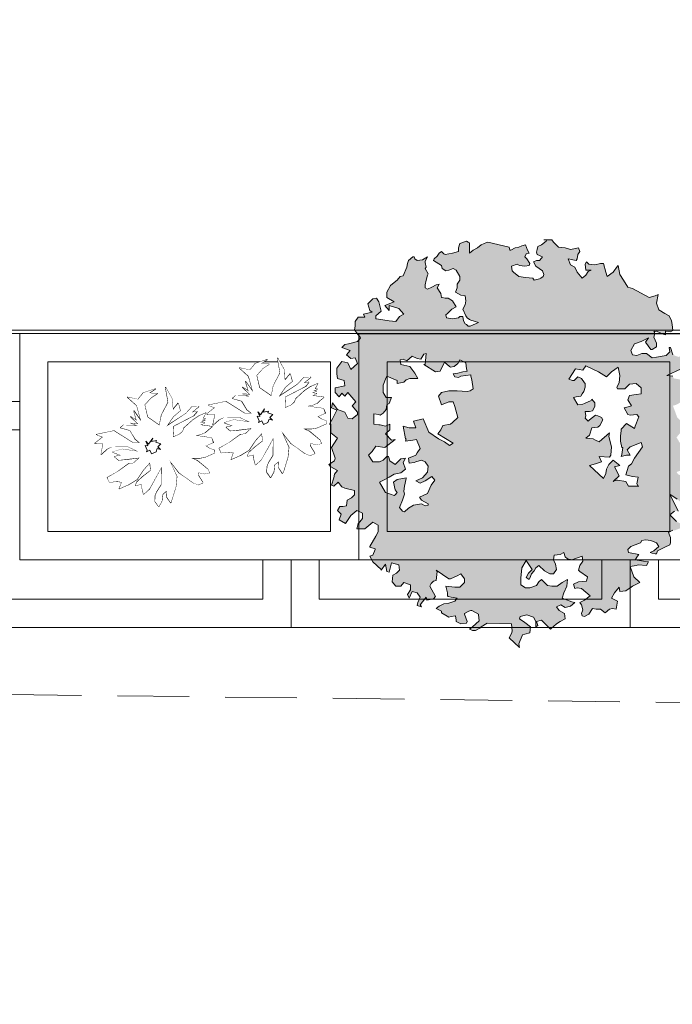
# Model space of a CAD drawing. Header units: centimetres. Extents: x -122 to 72759, y 3298 to 43172.
# Tile 45 of 243: x 35363 to 35479, y 10552 to 10726. Entities that reach past the tile are written whole.
import ezdxf

# ---------------------------------------------------------------- set-up
doc = ezdxf.new("R2010")
doc.units = ezdxf.units.CM
doc.header["$MEASUREMENT"] = 0
doc.linetypes.add('DASH2', pattern=[19.05, 12.7, -6.35])
for name, color, linetype, lineweight in [('0-WIDOSK', 7, 'Continuous', 5), ('1-meble', 7, 'Continuous', 5), ('_ nowe meble', 7, 'Continuous', 5), ('PRZERYWANA', 7, 'DASH2', 5), ('wymiarowanie', 7, 'Continuous', 5), ('ZZZ_Xref', 7, 'Continuous', 5)]:
    doc.layers.add(name, color=color, linetype=linetype, lineweight=lineweight)

# ---------------------------------------------------------------- blocks, each defined once
blk = doc.blocks.new('G$CA1DC9C89')
at = {"layer": '_ nowe meble', "lineweight": 5, "ltscale": 0.5}
for points in [[(162.24, 764.75), (77.15, 765.38), (77.15, 495.81), (65.14, 495.81), (65.14, 465.82), (53.15, 465.82), (53.16, 56.24), (4727.78, 55.45)], [(733.05, 55.49), (733.05, 6.32)], [(783.32, 55.54), (783.32, 33.37)]]:
    blk.add_lwpolyline(points, dxfattribs=at)
at = {"layer": 'PRZERYWANA', "lineweight": 5}
blk.add_lwpolyline([(-389.44, 4.56), (3619.14, -42.34), (5340.22, -63.18)], dxfattribs=at)
at = {"layer": 'wymiarowanie', "lineweight": 5, "ltscale": 0.5}
blk.add_lwpolyline([(2759.45, 55.45), (2759.45, 15.45), (1725.13, 15.45), (1725.13, 3.45), (1437.13, 3.54), (1437.13, -8.46), (957.13, -8.46), (957.13, 3.49), (1.15, 3.49), (1.15, 633.82), (13.15, 633.82), (13.15, 645.82), (25.15, 645.82), (25.14, 705.82), (37.13, 705.82), (36.77, 764.65), (77.15, 765.38), (77.15, 495.81), (65.14, 495.82), (65.14, 465.82), (53.14, 465.82), (53.15, 55.54)], close=True, dxfattribs=at)
at = {"lineweight": 5, "ltscale": 0.5}
blk.add_wipeout([(705.13, 43.5), (765.13, 43.5), (765.13, 3.5), (705.13, 3.5)], dxfattribs=at).dxf.layer = '_ nowe meble'
at = {"layer": '_ nowe meble', "lineweight": 5, "ltscale": 0.5}
for points in [[(705.13, 43.5), (705.13, 3.5), (765.13, 3.5), (765.13, 43.5)], [(710.13, 38.5), (710.13, 8.5), (760.13, 8.5), (760.13, 38.5)]]:
    blk.add_lwpolyline(points, close=True, dxfattribs=at)
at = {"lineweight": 5, "ltscale": 0.5}
blk.add_wipeout([(765.13, 43.5), (825.13, 43.5), (825.13, 3.5), (765.13, 3.5)], dxfattribs=at).dxf.layer = '_ nowe meble'
at = {"layer": '_ nowe meble', "lineweight": 5, "ltscale": 0.5}
for points in [[(765.13, 43.5), (765.13, 3.5), (825.13, 3.5), (825.13, 43.5)], [(770.13, 38.5), (770.13, 8.5), (820.13, 8.5), (820.13, 38.5)]]:
    blk.add_lwpolyline(points, close=True, dxfattribs=at)
at = {"lineweight": 5, "ltscale": 0.5}
for points in [[(717.13, 55.5), (777.13, 55.5), (777.13, 15.5), (717.13, 15.5)], [(825.13, 43.49), (885.13, 43.49), (885.13, 3.49), (825.13, 3.49)]]:
    blk.add_wipeout(points, dxfattribs=at).dxf.layer = '_ nowe meble'
at = {"layer": '0-WIDOSK', "lineweight": 5}
blk.add_lwpolyline([(770.51, 36.03), (769.61, 35.87), (768.53, 36.11), (768.51, 35.62), (769.35, 34.29), (768.54, 33.93), (767.66, 34.27), (766.22, 35.32), (765.16, 36.06), (763.46, 38.21), (763.92, 37.2), (764.73, 35.38), (764.56, 33.61), (763.87, 31.35), (763.64, 30.77), (762.9, 31.89), (762.94, 32.88), (762.22, 32.32), (762.07, 31.03), (761.53, 30.07), (760.88, 30.99), (760.92, 31.98), (761.14, 32.56), (761.99, 33.91), (762.03, 37.09), (760.95, 35.15), (759.88, 33.21), (758.85, 32.26), (758.51, 33.57), (758.53, 34.06), (757.43, 33.81), (757.65, 34.4), (758.68, 35.34), (760.12, 36.47), (759.98, 37.87), (758.84, 36.63), (757.67, 34.89), (756.14, 33.96), (754.53, 33.24), (754.97, 34.41), (754.19, 34.54), (752.79, 34.4), (752.43, 35.21), (754.36, 36.32), (756.2, 37.63), (757.1, 37.79), (758.13, 38.74), (755.84, 38.44), (754.44, 38.3), (753.68, 38.93), (754.78, 39.18), (753.32, 39.74), (755.02, 40.26), (757.88, 39.84), (756.03, 40.71), (753.16, 40.64), (752.35, 40.27), (751.32, 39.33), (751.69, 41.19), (750.21, 41.26), (751.64, 42.39), (750.47, 42.83), (753.58, 43.49), (756.96, 41.37), (758.15, 41.42), (757.38, 42.04), (756.45, 43.57), (754.79, 44.04), (755.3, 44.51), (757.78, 44.41), (756.61, 44.85), (757.89, 44.7), (756.56, 46.04), (757.62, 45.31), (757.1, 47.01), (758.41, 45.17), (757.63, 47.98), (756.01, 49.44), (757.88, 49.06), (758.82, 50.21), (760.93, 50.92), (759.81, 50.17), (761.29, 50.11), (760.17, 49.36), (759.03, 48.12), (759.53, 45.92), (761.65, 44.44), (762.02, 46.31), (763.21, 48.54), (762.73, 51.24), (763.93, 49.1), (764.05, 47.21), (764.99, 48.36), (765.33, 47.06), (764.1, 46.02), (762.93, 44.29), (766.3, 46.52), (767.44, 47.76), (768.63, 47.81), (767.4, 46.77), (768.3, 46.93), (767.67, 46.17), (764.12, 44.33), (764.04, 42.35), (765.25, 42.9), (765.77, 43.37), (765.99, 43.96), (767.54, 45.38), (768.66, 46.12), (769.87, 46.67), (769.34, 45.7), (769.83, 45.68), (769.02, 45.32), (769.72, 45.38), (768.91, 45.02), (769.7, 44.89), (768.89, 44.53), (770.96, 44.24), (770.24, 43.68), (769.73, 43.2), (768.92, 42.84), (768.02, 42.68), (769.59, 42.42), (770.88, 42.26), (771.24, 41.45), (771.04, 41.36), (769.82, 40.82), (770.5, 40.39), (771.38, 40.06), (771.36, 39.56), (769.74, 38.84), (768.84, 38.68), (767.15, 38.65), (766.18, 39.19), (768.32, 38.21), (770.24, 36.64)], close=True, dxfattribs=at)
at = {"layer": '_ nowe meble', "lineweight": 5, "ltscale": 0.5}
for points in [[(717.13, 55.5), (717.13, 15.5), (777.13, 15.5), (777.13, 55.5)], [(722.13, 50.5), (722.13, 20.5), (772.13, 20.5), (772.13, 50.5)], [(825.13, 43.49), (825.13, 3.49), (885.13, 3.49), (885.13, 43.49)], [(830.13, 38.49), (830.13, 8.49), (880.13, 8.49), (880.13, 38.49)]]:
    blk.add_lwpolyline(points, close=True, dxfattribs=at)
at = {"lineweight": 5, "ltscale": 0.5}
blk.add_wipeout([(777.13, 55.49), (837.13, 55.49), (837.13, 15.49), (777.13, 15.49)], dxfattribs=at).dxf.layer = '_ nowe meble'
at = {"layer": '1-meble', "lineweight": 5}
h = blk.add_hatch(color=256, dxfattribs=at)
h.dxf.hatch_style = 1
h.paths.add_polyline_path([(782.11, 62.84), (782.76, 64.01), (783.41, 64.53), (783.93, 64.93), (784.45, 65.58), (784.97, 65.71), (785.63, 67.28), (785.76, 67.92), (785.89, 68.45), (786.67, 69.1), (786.93, 69.1), (787.06, 68.71), (787.45, 68.45), (788.37, 68.58), (789.28, 69.1), (788.89, 68.32), (788.89, 68.06), (789.02, 67.28), (788.89, 67.01), (789.41, 66.1), (789.28, 65.84), (789.02, 64.93), (788.89, 64.14), (788.89, 63.62), (789.28, 63.36), (790.06, 63.75), (790.84, 64.14), (791.37, 64.27), (790.97, 63.62), (791.63, 62.58), (791.76, 61.92), (791.89, 61.92), (792.41, 61.8), (792.93, 61.8), (793.71, 61.28), (794.37, 60.23), (793.58, 59.84), (792.8, 59.06), (792.54, 58.8), (792.67, 58.27), (793.71, 58.14), (794.76, 58.27), (795.02, 58.53), (795.54, 58.53), (795.67, 57.75), (795.93, 57.23), (796.19, 57.1), (796.45, 56.84), (796.84, 56.84), (797.76, 57.23), (798.28, 57.49), (796.97, 57.88), (796.72, 58.01), (796.32, 58.27), (796.06, 58.67), (795.54, 59.84), (795.93, 60.62), (796.06, 61.28), (795.93, 62.19), (795.15, 62.32), (794.24, 62.84), (794.5, 63.62), (794.5, 64.27), (795.02, 64.93), (795.02, 65.58), (794.37, 66.75), (793.84, 67.01), (793.06, 66.75), (792.54, 66.62), (791.89, 67.01), (791.76, 67.54), (790.32, 68.45), (790.45, 68.71), (790.97, 69.23), (791.37, 69.75), (791.76, 70.01), (792.15, 69.62), (792.41, 69.49), (793.71, 69.75), (794.76, 70.01), (794.76, 70.67), (795.02, 71.45), (796.19, 71.84), (796.45, 71.71), (796.72, 71.58), (796.72, 70.93), (796.72, 70.27), (796.72, 69.75), (797.37, 70.27), (798.15, 70.67), (798.8, 71.19), (799.32, 71.45), (799.58, 71.58), (799.98, 71.71), (803.73, 70.8), (803.86, 70.27), (804, 70.27), (804.78, 70.67), (805.43, 70.8), (805.95, 71.06), (806.6, 71.19), (806.99, 70.27), (807.25, 69.75), (806.73, 69.62), (806.47, 69.1), (806.86, 68.71), (807.39, 67.92), (807.25, 67.54), (806.47, 67.41), (805.56, 67.54), (805.17, 67.8), (804.12, 67.41), (804.25, 66.62), (804.51, 66.36), (805.43, 65.58), (806.6, 65.45), (807.91, 65.32), (808.17, 64.93), (809.08, 65.19), (809.34, 65.32), (809.73, 65.58), (809.86, 65.97), (809.6, 66.62), (808.43, 67.41), (808.04, 68.19), (808.56, 68.45), (809.08, 68.45), (809.47, 68.84), (809.6, 69.1), (808.69, 69.49), (808.56, 69.89), (808.69, 70.4), (808.82, 70.93), (809.47, 71.19), (810.25, 71.84), (810.38, 72.1), (809.86, 72.1), (811.3, 72.1), (811.56, 71.71), (812.47, 70.8), (813.65, 70.67), (814.56, 70.4), (816, 70.67), (816.25, 70.01), (815.86, 69.49), (815.73, 68.71), (815.6, 68.45), (814.17, 68.71), (814.56, 67.67), (815.34, 67.28), (815.73, 66.36), (816.64, 65.32), (817.3, 65.84), (817.69, 66.49), (818.21, 66.75), (817.3, 66.75), (817.17, 67.8), (817.43, 68.19), (817.82, 67.8), (818.86, 67.67), (819.91, 67.92), (820.43, 67.92), (820.82, 66.36), (821.08, 65.58), (822.13, 66.36), (822.91, 67.41), (823.04, 67.54), (823.3, 65.97), (823.95, 64.93), (824.73, 63.75), (825.52, 63.49), (828.51, 61.92), (829.56, 62.19), (830.08, 62.45), (829.82, 60.88), (830.21, 59.71), (831.26, 59.06), (832.04, 58.67), (832.43, 57.75), (832.56, 57.1), (832.69, 56.06), (832.3, 55.79), (831.39, 55.92), (831.39, 55.28), (830.99, 55.41), (829.82, 55.92), (829.3, 55.79), (829.43, 55.92), (829.43, 55.28), (829.3, 54.88), (829.82, 53.84), (829.82, 53.19), (829.04, 52.67), (828.78, 52.67), (827.86, 53.97), (828.38, 54.75), (827.08, 54.1), (825.91, 53.71), (825.25, 52.53), (825.52, 51.75), (826.3, 51.62), (827.21, 52.01), (828, 52.01), (829.04, 51.23), (829.82, 51.36), (831.52, 51.62), (832.17, 52.27), (832.04, 53.06), (832.3, 53.06), (832.69, 51.75), (833.34, 51.49), (833.73, 51.36), (834, 51.49), (834.78, 51.23), (834.91, 49.92), (834.78, 49.41), (834.13, 49.27), (831.65, 48.1), (832.69, 47.97), (832.82, 47.58), (833.6, 47.45), (834.65, 47.19), (834.91, 46.53), (836.6, 46.66), (836.73, 46.66), (837.78, 45.75), (836.47, 45.1), (836.08, 44.84), (837.65, 42.88), (836.99, 42.88), (835.95, 42.88), (835.56, 42.88), (835.17, 43.92), (833.21, 42.88), (832.69, 42.75), (833.47, 40.66), (834.26, 39.88), (834.78, 38.19), (833.87, 37.79), (833.34, 37.14), (833.87, 36.23), (834.38, 35.97), (835.04, 35.58), (835.69, 35.45), (836.6, 35.58), (837.12, 35.97), (836.99, 36.49), (836.86, 36.88), (836.34, 37.01), (835.56, 37.01), (835.43, 37.14), (835.3, 37.79), (835.56, 39.23), (836.73, 39.75), (837.26, 40.01), (838.17, 40.27), (838.3, 40.14), (838.17, 38.84), (837.78, 36.88), (837.78, 35.71), (838.04, 33.62), (837.91, 32.32), (837.78, 31.66), (836.99, 31.41), (836.6, 31.66), (835.95, 32.05), (835.3, 32.05), (835.17, 31.27), (834.13, 31.27), (833.34, 31.01), (833.6, 30.62), (835.56, 29.71), (837.39, 29.71), (835.56, 29.32), (834.91, 29.19), (834.51, 28.66), (834.51, 28.14), (834.91, 27.49), (834.78, 27.49), (835.69, 26.05), (835.69, 25.14), (834, 25.79), (833.47, 26.19), (832.17, 27.1), (833.6, 24.1), (832.95, 24.1), (832.17, 23.44), (833.34, 22.27), (834, 21.88), (834.13, 21.1), (833.08, 20.71), (832.69, 20.71), (831.91, 20.32), (832.3, 19.4), (832.3, 18.49), (832.17, 18.1), (831.26, 17.71), (829.95, 17.06), (829.82, 16.53), (829.56, 16.53), (829.04, 16.66), (828.65, 16.79), (829.3, 17.06), (830.21, 17.84), (829.82, 18.49), (828.78, 18.88), (827.86, 19.01), (827.21, 18.88), (826.95, 18.49), (826.04, 18.1), (825.25, 17.84), (824.73, 17.32), (824.86, 16.79), (826.69, 16.4), (826.43, 16.14), (826.04, 15.49), (827.47, 15.23), (828.38, 15.1), (828, 14.45), (826.56, 14.58), (826.17, 14.45), (825.12, 14.32), (825.78, 12.49), (826.82, 11.44), (825.52, 10.79), (824.34, 10.01), (823.3, 9.88), (823.17, 10.66), (822.38, 9.62), (821.86, 8.71), (822.91, 8.18), (822.64, 6.75), (822, 6.88), (821.47, 6.75), (820.69, 6.1), (819.91, 6.75), (819.12, 6.75), (818.47, 6.88), (817.82, 5.84), (817.04, 5.44), (816.64, 5.57), (816.51, 5.97), (816.78, 6.62), (816.51, 7.53), (816.25, 7.92), (817.04, 8.32), (818.08, 9.1), (816.51, 10.4), (815.73, 10.53), (815.34, 10.4), (815.08, 11.19), (816, 11.57), (817.43, 11.71), (817.56, 12.49), (816.25, 13.4), (816, 13.66), (816.25, 14.45), (816.78, 15.23), (816.64, 16.14), (814.82, 15.49), (814.04, 15.62), (813.65, 16.01), (813.39, 16.79), (812.73, 16.4), (811.69, 16.27), (811.56, 15.49), (811.95, 14.71), (812.08, 13.79), (811.56, 13.01), (810.91, 13.01), (810, 13.53), (808.95, 14.45), (808.43, 14.05), (808.17, 13.53), (807.65, 13.01), (807.39, 12.23), (807.25, 11.97), (806.73, 12.36), (807.12, 13.14), (807.78, 13.79), (806.73, 15.36), (805.95, 14.05), (805.82, 12.23), (805.82, 11.06), (806.6, 10.53), (807.39, 10.53), (808.56, 10.93), (808.95, 11.57), (809.47, 11.97), (810.51, 10.93), (811.3, 10.79), (812.21, 10.79), (813.12, 11.44), (814.04, 11.97), (813.91, 10.79), (813.39, 9.62), (813.12, 8.71), (814.82, 8.05), (815.34, 7.92), (814.56, 7.27), (813.65, 7.01), (812.86, 7.53), (812.08, 7.14), (812.6, 6.49), (813.52, 5.97), (813.65, 5.06), (812.73, 4.53), (812.08, 4.14), (811.04, 3.23), (809.47, 4.79), (808.56, 4.53), (808.82, 3.88), (808.43, 3.62), (808.43, 4.53), (808.04, 5.31), (806.86, 5.71), (805.69, 5.44), (805.56, 5.06), (806.47, 4.4), (807.52, 3.62), (807.39, 2.58), (806.47, 2.32), (806.08, 2.18), (805.43, 0.62), (805.56, -0.03), (803.73, 1.66), (804.12, 2.45), (804.25, 2.84), (804.12, 4.14), (799.85, 4.27), (798.8, 3.62), (798.54, 3.36), (797.76, 2.97), (797.24, 2.97), (796.72, 3.23), (797.24, 3.62), (798.41, 4.66), (798.28, 5.71), (798.28, 5.84), (797.1, 6.49), (796.97, 6.49), (796.59, 6.36), (795.8, 5.97), (795.8, 5.84), (796.32, 4.53), (796.19, 4.27), (795.15, 4.14), (794.37, 4.53), (794.37, 4.79), (794.24, 5.57), (793.45, 5.44), (793.06, 5.31), (791.76, 6.1), (791.76, 6.36), (790.84, 6.88), (791.37, 7.27), (792.15, 7.66), (793.06, 7.79), (794.11, 8.18), (794.5, 8.71), (793.45, 8.84), (792.93, 8.97), (792.8, 9.1), (792.8, 9.62), (792.54, 10.79), (794.11, 10.66), (795.02, 10.66), (795.8, 11.44), (795.8, 12.1), (795.15, 13.01), (794.5, 12.62), (793.32, 12.1), (793.06, 12.1), (790.84, 13.66), (790.97, 13.4), (790.84, 11.84), (790.32, 11.71), (789.93, 11.31), (789.67, 10.79), (790.71, 8.97), (790.32, 8.58), (789.15, 8.32), (789.02, 8.84), (787.98, 7.53), (788.24, 7.14), (787.45, 7.4), (787.58, 7.92), (787.98, 8.84), (787.45, 9.62), (786.54, 9.88), (786.02, 8.71), (785.76, 9.36), (786.28, 10.14), (786.28, 11.06), (785.1, 11.44), (784.59, 10.79), (783.67, 10.79), (783.02, 11.57), (783.15, 12.75), (783.8, 13.14), (784.32, 13.66), (784.19, 14.58), (782.89, 14.97), (782.5, 13.27), (782.11, 13.4), (781.84, 14.71), (781.06, 13.66), (781.06, 13.79), (779.63, 15.1), (779.1, 16.14), (779.63, 16.27), (780.02, 17.32), (780.02, 17.44), (779.1, 17.71), (779.1, 17.84), (780.15, 19.66), (780.54, 20.45), (780.54, 21.62), (779.63, 22.14), (778.19, 20.97), (776.89, 20.97), (776.76, 20.97), (777.02, 21.88), (777.8, 22.8), (777.8, 23.71), (776.76, 24.23), (775.71, 23.32), (774.8, 21.88), (773.63, 22.53), (774.02, 23.58), (773.37, 24.23), (773.76, 24.88), (774.28, 24.88), (774.93, 25.01), (775.06, 26.05), (775.84, 26.45), (776.37, 26.97), (776.37, 27.75), (774.67, 28.14), (774.15, 28.4), (773.5, 29.19), (772.71, 28.53), (772.32, 28.66), (772.71, 29.97), (772.84, 30.62), (773.37, 31.27), (772.19, 31.92), (771.8, 32.32), (772.84, 32.97), (772.97, 33.49), (772.32, 35.32), (772.71, 35.97), (773.37, 37.01), (772.19, 37.92), (772.19, 39.49), (771.93, 39.49), (772.45, 40.4), (773.23, 41.97), (772.32, 42.36), (772.45, 43.27), (773.37, 42.1), (774.02, 41.84), (774.67, 41.58), (775.19, 40.53), (775.98, 40.4), (776.89, 41.19), (776.89, 41.58), (775.98, 42.75), (776.62, 43.41), (775.19, 45.1), (774.67, 44.45), (774.15, 44.97), (773.63, 44.32), (772.97, 45.1), (772.97, 45.88), (774.67, 46.27), (774.54, 47.19), (773.37, 47.58), (773.23, 48.36), (773.23, 49.41), (774.15, 50.58), (775.19, 50.32), (775.71, 49.14), (776.89, 50.19), (776.5, 51.23), (775.71, 51.1), (774.93, 51.75), (775.58, 52.53), (774.15, 53.06), (774.67, 53.58), (775.32, 53.71), (776.89, 54.1), (777.41, 54.75), (776.37, 56.19), (776.5, 56.84), (776.5, 57.62), (777.02, 58.4), (778.19, 58.4), (777.93, 58.93), (779.5, 59.32), (779.1, 59.58), (778.71, 60.75), (779.63, 61.67), (780.28, 61.8), (780.67, 61.14), (781.06, 59.45), (780.15, 58.67), (780.15, 58.14), (780.28, 58.14), (782.5, 57.75), (783.67, 57.62), (784.32, 58.53), (785.1, 58.93), (784.19, 59.97), (782.5, 60.49), (782.5, 59.58), (781.71, 60.49), (783.41, 61.14), (782.11, 61.92)])
h.paths.add_polyline_path([(814.3, 47.45), (815.47, 49.27), (816.78, 49.01), (817.3, 49.79), (819.52, 48.75), (820.95, 47.84), (821.86, 48.75), (823.04, 49.54), (823.3, 48.1), (823.17, 46.8), (822.78, 46.01), (822.91, 45.75), (824.21, 45.75), (824.99, 46.53), (826.17, 46.66), (827.08, 45.88), (827.08, 44.84), (826.17, 44.71), (824.99, 44.58), (824.73, 43.79), (825.39, 42.75), (824.99, 42.62), (824.08, 42.36), (824.73, 41.19), (825.12, 41.06), (826.3, 41.19), (826.69, 40.8), (826.04, 39.1), (825.91, 38.71), (824.47, 39.62), (823.56, 38.58), (823.56, 38.32), (823.43, 37.41), (823.43, 36.49), (823.69, 35.32), (823.82, 35.32), (823.69, 34.14), (823.56, 33.75), (824.47, 34.01), (825.12, 34.01), (824.6, 34.93), (825.12, 35.45), (827.08, 36.23), (827.34, 35.45), (825.91, 33.49), (825.39, 32.45), (824.86, 32.05), (824.34, 30.49), (825.52, 30.23), (826.56, 30.1), (826.3, 28.93), (826.56, 28.53), (826.69, 28.53), (825.65, 28.53), (824.86, 28.53), (824.34, 29.32), (822.91, 29.58), (822.64, 29.58), (822.13, 29.32), (823.17, 30.36), (822.38, 31.92), (823.3, 32.19), (822.13, 33.1), (821.34, 32.32), (820.95, 31.53), (820.82, 30.75), (820.43, 29.84), (817.95, 32.19), (818.99, 32.45), (820.04, 32.84), (819.65, 33.75), (821.47, 33.62), (821.73, 34.01), (821.86, 35.45), (821.34, 37.27), (821.47, 37.92), (819.65, 36.36), (818.99, 36.62), (818.6, 36.88), (817.3, 37.01), (817.95, 37.54), (818.34, 38.84), (819.39, 38.97), (819.78, 39.23), (820.3, 40.27), (820.04, 40.66), (819.39, 40.93), (818.99, 41.06), (817.95, 40.27), (817.69, 40.01), (817.17, 40.53), (817.3, 40.93), (817.17, 41.71), (817.95, 41.71), (818.47, 41.84), (818.86, 42.62), (818.86, 43.27), (818.34, 43.92), (818.21, 43.66), (817.04, 43.14), (816.78, 43.01), (815.86, 42.88), (815.08, 44.19), (815.6, 44.32), (816.38, 44.45), (816.64, 44.84), (816.91, 45.23), (817.17, 46.01), (817.17, 46.66), (817.04, 46.8), (816.51, 47.58), (815.86, 47.84), (815.21, 47.19), (814.95, 47.19)], flags=16)
h.paths.add_polyline_path([(795.02, 50.84), (794.63, 50.19), (793.98, 49.67), (793.32, 49.54), (793.19, 49.67), (792.28, 50.45), (792.15, 50.19), (791.5, 48.88), (790.71, 48.75), (788.63, 50.06), (788.89, 50.06), (789.02, 52.01), (788.63, 51.88), (788.11, 50.97), (787.45, 51.1), (786.54, 51.49), (785.63, 50.71), (784.97, 50.97), (784.45, 50.84), (784.59, 50.06), (786.15, 49.67), (787.06, 48.49), (787.58, 47.58), (786.15, 47.58), (785.5, 47.32), (785.1, 46.93), (783.93, 46.66), (783.93, 47.19), (782.11, 47.97), (781.98, 47.71), (781.45, 46.4), (781.45, 45.49), (781.45, 45.1), (781.98, 44.19), (782.89, 44.19), (782.5, 43.14), (782.11, 42.88), (781.98, 42.1), (781.45, 41.45), (780.93, 41.06), (780.67, 41.19), (779.76, 41.32), (779.76, 39.49), (780.67, 39.36), (780.93, 39.36), (781.84, 39.1), (782.62, 39.49), (782.62, 38.45), (781.84, 37.79), (782.89, 36.62), (783.54, 36.75), (781.71, 35.32), (780.15, 35.58), (779.5, 34.66), (778.84, 34.01), (779.63, 32.84), (780.8, 32.84), (781.45, 33.1), (782.11, 33.75), (782.37, 33.75), (782.62, 32.97), (783.54, 32.32), (783.67, 32.45), (784.59, 33.36), (785.37, 33.49), (784.97, 32.71), (785.37, 31.53), (784.59, 30.88), (783.41, 30.62), (782.5, 30.1), (781.71, 29.71), (780.8, 29.19), (781.84, 27.36), (782.76, 27.1), (783.41, 26.84), (783.54, 26.97), (783.93, 27.36), (783.54, 27.88), (783.28, 29.19), (783.93, 29.71), (785.5, 29.97), (785.5, 29.84), (785.23, 28.53), (785.1, 27.62), (785.23, 27.1), (785.1, 26.71), (784.84, 26.05), (784.32, 24.75), (784.84, 24.1), (785.23, 23.97), (785.89, 24.62), (786.8, 25.14), (788.24, 25.41), (788.89, 25.01), (789.41, 25.14), (789.41, 25.41), (788.24, 26.05), (787.84, 26.58), (789.28, 27.23), (789.93, 28.66), (790.59, 29.58), (790.06, 30.23), (788.89, 29.45), (787.98, 29.06), (787.19, 29.45), (788.37, 29.97), (789.28, 31.01), (789.41, 32.05), (788.89, 32.84), (788.24, 33.1), (787.19, 32.84), (786.93, 32.71), (786.02, 32.58), (785.89, 33.49), (787.19, 34.01), (787.45, 34.4), (787.98, 35.19), (787.32, 36.75), (786.67, 36.62), (785.37, 36.49), (785.5, 36.88), (785.37, 36.88), (784.97, 39.1), (786.02, 38.84), (787.19, 38.84), (786.8, 40.01), (788.5, 40.4), (789.54, 38.05), (791.23, 36.88), (792.28, 36.36), (793.19, 35.71), (793.84, 36.1), (791.1, 37.79), (791.63, 38.45), (792.02, 39.23), (793.32, 39.49), (793.71, 39.75), (794.63, 40.66), (794.11, 42.62), (793.84, 43.41), (793.06, 43.41), (791.76, 42.88), (791.23, 44.45), (791.76, 45.1), (793.06, 45.36), (794.5, 45.36), (796.32, 45.23), (796.84, 45.36), (797.37, 45.75), (797.1, 47.32), (796.97, 47.97), (796.97, 48.23), (795.15, 47.97), (794.76, 47.71), (794.11, 47.84), (793.84, 48.36), (794.63, 48.49), (795.54, 48.75), (796.32, 48.88), (796.19, 49.27), (796.06, 50.32)], flags=16)
for points in [[(834.13, 49.27), (831.65, 48.1), (832.69, 47.97)], [(833.47, 26.19), (832.17, 27.1), (833.6, 24.1)], [(832.95, 24.1), (832.17, 23.44), (833.34, 22.27)], [(832.69, 20.71), (831.91, 20.32), (832.3, 19.4), (832.3, 18.49), (832.17, 18.1), (831.26, 17.71), (829.95, 17.06), (829.82, 16.53), (829.56, 16.53), (829.04, 16.66), (828.65, 16.79), (829.3, 17.06), (830.21, 17.84), (829.82, 18.49), (828.78, 18.88), (827.86, 19.01), (827.21, 18.88), (826.95, 18.49), (826.04, 18.1), (825.25, 17.84), (824.73, 17.32), (824.86, 16.79), (826.69, 16.4), (826.43, 16.14), (826.04, 15.49), (827.47, 15.23), (828.38, 15.1), (828, 14.45), (826.56, 14.58), (826.17, 14.45), (825.12, 14.32), (825.78, 12.49), (826.82, 11.44), (825.52, 10.79), (824.34, 10.01), (823.3, 9.88), (823.17, 10.66), (822.38, 9.62), (821.86, 8.71), (822.91, 8.18), (822.64, 6.75), (822, 6.88), (821.47, 6.75), (820.69, 6.1), (819.91, 6.75), (819.12, 6.75), (818.47, 6.88), (817.82, 5.84), (817.04, 5.44), (816.64, 5.57), (816.51, 5.97), (816.78, 6.62), (816.51, 7.53), (816.25, 7.92), (817.04, 8.32), (818.08, 9.1), (816.51, 10.4), (815.73, 10.53), (815.34, 10.4), (815.08, 11.19), (816, 11.57), (817.43, 11.71), (817.56, 12.49), (816.25, 13.4), (816, 13.66), (816.25, 14.45), (816.78, 15.23), (816.64, 16.14), (814.82, 15.49), (814.04, 15.62), (813.65, 16.01), (813.39, 16.79), (812.73, 16.4), (811.69, 16.27), (811.56, 15.49), (811.95, 14.71), (812.08, 13.79), (811.56, 13.01), (810.91, 13.01), (810, 13.53), (808.95, 14.45), (808.43, 14.05), (808.17, 13.53), (807.65, 13.01), (807.39, 12.23), (807.25, 11.97), (806.73, 12.36), (807.12, 13.14), (807.78, 13.79), (806.73, 15.36), (805.95, 14.05), (805.82, 12.23), (805.82, 11.06), (806.6, 10.53), (807.39, 10.53), (808.56, 10.93), (808.95, 11.57), (809.47, 11.97), (810.51, 10.93), (811.3, 10.79), (812.21, 10.79), (813.12, 11.44), (814.04, 11.97), (814.04, 11.97), (813.91, 10.79), (813.39, 9.62), (813.12, 8.71), (814.82, 8.05), (815.34, 7.92), (814.56, 7.27), (813.65, 7.01), (812.86, 7.53), (812.08, 7.14), (812.6, 6.49), (813.52, 5.97), (813.65, 5.06), (812.73, 4.53), (812.08, 4.14), (811.04, 3.23), (809.47, 4.79), (808.56, 4.53), (808.82, 3.88), (808.43, 3.62), (808.43, 4.53), (808.04, 5.31), (806.86, 5.71), (805.69, 5.44), (805.56, 5.06), (806.47, 4.4), (807.52, 3.62), (807.39, 2.58), (806.47, 2.32), (806.08, 2.18), (805.43, 0.62), (805.56, -0.03), (803.73, 1.66), (804.12, 2.45), (804.25, 2.84), (804.12, 4.14), (799.85, 4.27), (798.8, 3.62), (798.54, 3.36), (797.76, 2.97), (797.24, 2.97), (796.72, 3.23), (797.24, 3.62), (798.41, 4.66), (798.28, 5.71), (798.28, 5.84), (797.1, 6.49), (796.97, 6.49), (796.59, 6.36), (795.8, 5.97), (795.8, 5.84), (796.32, 4.53), (796.19, 4.27), (795.15, 4.14), (794.37, 4.53), (794.37, 4.79), (794.24, 5.57), (793.45, 5.44), (793.06, 5.31), (791.76, 6.1), (791.76, 6.36), (790.84, 6.88), (791.37, 7.27), (792.15, 7.66), (793.06, 7.79), (794.11, 8.18), (794.5, 8.71), (793.45, 8.84), (792.93, 8.97), (792.8, 9.1), (792.8, 9.62), (792.54, 10.79), (794.11, 10.66), (795.02, 10.66), (795.8, 11.44), (795.8, 12.1), (795.15, 13.01), (794.5, 12.62), (793.32, 12.1), (793.06, 12.1), (790.84, 13.66), (790.97, 13.4), (790.84, 11.84), (790.32, 11.71), (789.93, 11.31), (789.67, 10.79), (790.71, 8.97), (790.32, 8.58), (789.15, 8.32), (789.02, 8.84), (787.98, 7.53), (788.24, 7.14), (787.45, 7.4), (787.58, 7.92), (787.98, 8.84), (787.45, 9.62), (786.54, 9.88), (786.02, 8.71), (785.76, 9.36), (786.28, 10.14), (786.28, 11.06), (785.1, 11.44), (784.59, 10.79), (783.67, 10.79), (783.02, 11.57), (783.15, 12.75), (783.8, 13.14), (784.32, 13.66), (784.19, 14.58), (782.89, 14.97), (782.5, 13.27), (782.11, 13.4), (781.84, 14.71), (781.06, 13.66), (781.06, 13.79), (779.63, 15.1), (779.1, 16.14), (779.63, 16.27), (780.02, 17.32), (780.02, 17.44), (779.1, 17.71), (779.1, 17.84), (780.15, 19.66), (780.54, 20.45), (780.54, 21.62), (779.63, 22.14), (778.19, 20.97), (776.89, 20.97), (776.76, 20.97), (777.02, 21.88), (777.8, 22.8), (777.8, 23.71), (776.76, 24.23), (775.71, 23.32), (774.8, 21.88), (773.63, 22.53), (774.02, 23.58), (773.37, 24.23), (773.76, 24.88), (774.28, 24.88), (774.93, 25.01), (775.06, 26.05), (775.84, 26.45), (776.37, 26.97), (776.37, 27.75), (774.67, 28.14), (774.15, 28.4), (773.5, 29.19), (772.71, 28.53), (772.32, 28.66), (772.71, 29.97), (772.84, 30.62), (772.84, 30.62), (773.37, 31.27), (772.19, 31.92), (771.8, 32.32), (772.84, 32.97), (772.97, 33.49), (772.32, 35.32), (772.71, 35.97), (773.37, 37.01), (772.19, 37.92), (772.19, 39.49), (771.93, 39.49), (772.45, 40.4), (773.23, 41.97), (772.32, 42.36), (772.45, 43.27), (773.37, 42.1), (774.02, 41.84), (774.67, 41.58), (775.19, 40.53), (775.98, 40.4), (776.89, 41.19), (776.89, 41.58), (775.98, 42.75), (776.62, 43.41), (775.19, 45.1), (774.67, 44.45), (774.15, 44.97), (773.63, 44.32), (772.97, 45.1), (772.97, 45.88), (774.67, 46.27), (774.54, 47.19), (773.37, 47.58), (773.23, 48.36), (773.23, 49.41), (774.15, 50.58), (775.19, 50.32), (775.71, 49.14), (776.89, 50.19), (776.5, 51.23), (775.71, 51.1), (774.93, 51.75), (775.58, 52.53), (774.15, 53.06), (774.67, 53.58), (775.32, 53.71), (776.89, 54.1), (777.41, 54.75), (776.37, 56.19), (776.5, 56.84), (776.5, 57.62), (777.02, 58.4), (778.19, 58.4), (777.93, 58.93), (779.5, 59.32), (779.1, 59.58), (778.71, 60.75), (779.63, 61.67), (780.28, 61.8), (780.67, 61.14), (781.06, 59.45), (780.15, 58.67), (780.15, 58.14), (780.28, 58.14), (782.5, 57.75), (783.67, 57.62), (784.32, 58.53), (785.1, 58.93), (784.19, 59.97), (782.5, 60.49), (782.5, 59.58), (781.71, 60.49), (783.41, 61.14), (782.11, 61.92), (782.11, 62.84), (782.76, 64.01), (783.41, 64.53), (783.93, 64.93), (784.45, 65.58), (784.97, 65.71), (785.63, 67.28), (785.76, 67.92), (785.89, 68.45), (786.67, 69.1), (786.93, 69.1), (787.06, 68.71), (787.45, 68.45), (788.37, 68.58), (789.28, 69.1), (788.89, 68.32), (788.89, 68.06), (789.02, 67.28), (788.89, 67.01), (789.41, 66.1), (789.28, 65.84), (789.02, 64.93), (788.89, 64.14), (788.89, 63.62), (789.28, 63.36), (790.06, 63.75), (790.84, 64.14), (791.37, 64.27), (790.97, 63.62), (791.63, 62.58), (791.76, 61.92), (791.89, 61.92), (792.41, 61.8), (792.93, 61.8), (793.71, 61.28), (794.37, 60.23), (793.58, 59.84), (792.8, 59.06), (792.54, 58.8), (792.67, 58.27), (793.71, 58.14), (794.76, 58.27), (795.02, 58.53), (795.54, 58.53), (795.67, 57.75), (795.93, 57.23), (796.19, 57.1), (796.45, 56.84), (796.84, 56.84), (797.76, 57.23), (798.28, 57.49), (796.97, 57.88), (796.72, 58.01), (796.32, 58.27), (796.06, 58.67), (795.54, 59.84), (795.93, 60.62), (796.06, 61.28), (795.93, 62.19), (795.15, 62.32), (794.24, 62.84), (794.5, 63.62), (794.5, 64.27), (795.02, 64.93), (795.02, 65.58), (794.37, 66.75), (793.84, 67.01), (793.06, 66.75), (792.54, 66.62), (791.89, 67.01), (791.76, 67.54), (790.32, 68.45), (790.45, 68.71), (790.97, 69.23), (791.37, 69.75), (791.76, 70.01), (792.15, 69.62), (792.41, 69.49), (793.71, 69.75), (794.76, 70.01), (794.76, 70.01), (794.76, 70.67), (795.02, 71.45), (796.19, 71.84), (796.45, 71.71), (796.72, 71.58), (796.72, 70.93), (796.72, 70.27), (796.72, 69.75), (797.37, 70.27), (798.15, 70.67), (798.8, 71.19), (799.32, 71.45), (799.58, 71.58), (799.98, 71.71), (803.73, 70.8), (803.86, 70.27), (804, 70.27), (804.78, 70.67), (805.43, 70.8), (805.95, 71.06), (806.6, 71.19), (806.99, 70.27), (807.25, 69.75), (806.73, 69.62), (806.47, 69.1), (806.86, 68.71), (807.39, 67.92), (807.25, 67.54), (806.47, 67.41), (805.56, 67.54), (805.17, 67.8), (804.12, 67.41), (804.12, 67.41), (804.25, 66.62), (804.51, 66.36), (805.43, 65.58), (806.6, 65.45), (807.91, 65.32), (808.17, 64.93), (809.08, 65.19), (809.34, 65.32), (809.73, 65.58), (809.86, 65.97), (809.6, 66.62), (808.43, 67.41), (808.04, 68.19), (808.56, 68.45), (809.08, 68.45), (809.47, 68.84), (809.6, 69.1), (808.69, 69.49), (808.56, 69.89), (808.69, 70.4), (808.82, 70.93), (809.47, 71.19), (810.25, 71.84), (810.38, 72.1), (809.86, 72.1), (811.3, 72.1), (811.56, 71.71), (812.47, 70.8), (813.65, 70.67), (813.65, 70.67), (814.56, 70.4), (816, 70.67), (816.25, 70.01), (815.86, 69.49), (815.73, 68.71), (815.6, 68.45), (814.17, 68.71), (814.56, 67.67), (815.34, 67.28), (815.73, 66.36), (816.64, 65.32), (817.3, 65.84), (817.69, 66.49), (818.21, 66.75), (817.3, 66.75), (817.17, 67.8), (817.43, 68.19), (817.82, 67.8), (818.86, 67.67), (819.91, 67.92), (820.43, 67.92), (820.82, 66.36), (821.08, 65.58), (822.13, 66.36), (822.91, 67.41), (823.04, 67.54), (823.3, 65.97), (823.95, 64.93), (824.73, 63.75), (825.52, 63.49), (828.51, 61.92), (829.56, 62.19), (830.08, 62.45), (829.82, 60.88), (830.21, 59.71), (831.26, 59.06), (832.04, 58.67), (832.43, 57.75), (832.56, 57.1), (832.69, 56.06), (832.3, 55.79), (831.39, 55.92), (831.39, 55.28), (830.99, 55.41), (829.82, 55.92), (829.3, 55.79), (829.43, 55.92), (829.43, 55.28), (829.3, 54.88), (829.82, 53.84), (829.82, 53.19), (829.04, 52.67), (828.78, 52.67), (827.86, 53.97), (828.38, 54.75), (827.08, 54.1), (825.91, 53.71), (825.25, 52.53), (825.52, 51.75), (826.3, 51.62), (827.21, 52.01), (828, 52.01), (829.04, 51.23), (829.82, 51.36), (831.52, 51.62), (832.17, 52.27), (832.04, 53.06), (832.3, 53.06), (832.69, 51.75)]]:
    blk.add_lwpolyline(points, dxfattribs=at)
for points in [[(795.02, 50.84), (794.63, 50.19), (793.98, 49.67), (793.32, 49.54), (793.19, 49.67), (792.28, 50.45), (792.15, 50.19), (791.5, 48.88), (790.71, 48.75), (788.63, 50.06), (788.89, 50.06), (789.02, 52.01), (788.63, 51.88), (788.11, 50.97), (787.45, 51.1), (786.54, 51.49), (785.63, 50.71), (784.97, 50.97), (784.45, 50.84), (784.59, 50.06), (786.15, 49.67), (787.06, 48.49), (787.58, 47.58), (786.15, 47.58), (785.5, 47.32), (785.1, 46.93), (783.93, 46.66), (783.93, 47.19), (782.11, 47.97), (781.98, 47.71), (781.45, 46.4), (781.45, 45.49), (781.45, 45.1), (781.98, 44.19), (782.89, 44.19), (782.5, 43.14), (782.11, 42.88), (781.98, 42.1), (781.45, 41.45), (780.93, 41.06), (780.67, 41.19), (779.76, 41.32), (779.76, 39.49), (780.67, 39.36), (780.93, 39.36), (781.84, 39.1), (782.62, 39.49), (782.62, 38.45), (781.84, 37.79), (782.89, 36.62), (783.54, 36.75), (781.71, 35.32), (781.71, 35.32), (780.15, 35.58), (779.5, 34.66), (778.84, 34.01), (779.63, 32.84), (780.8, 32.84), (781.45, 33.1), (782.11, 33.75), (782.37, 33.75), (782.62, 32.97), (783.54, 32.32), (783.67, 32.45), (784.59, 33.36), (785.37, 33.49), (784.97, 32.71), (785.37, 31.53), (784.59, 30.88), (783.41, 30.62), (782.5, 30.1), (781.71, 29.71), (780.8, 29.19), (781.84, 27.36), (782.76, 27.1), (783.41, 26.84), (783.54, 26.97), (783.93, 27.36), (783.54, 27.88), (783.28, 29.19), (783.93, 29.71), (785.5, 29.97), (785.5, 29.84), (785.23, 28.53), (785.1, 27.62), (785.23, 27.1), (785.1, 26.71), (784.84, 26.05), (784.32, 24.75), (784.84, 24.1), (785.23, 23.97), (785.89, 24.62), (786.8, 25.14), (788.24, 25.41), (788.89, 25.01), (789.41, 25.14), (789.41, 25.41), (788.24, 26.05), (787.84, 26.58), (789.28, 27.23), (789.93, 28.66), (790.59, 29.58), (790.06, 30.23), (788.89, 29.45), (787.98, 29.06), (787.19, 29.45), (788.37, 29.97), (789.28, 31.01), (789.41, 32.05), (788.89, 32.84), (788.24, 33.1), (787.19, 32.84), (786.93, 32.71), (786.02, 32.58), (785.89, 33.49), (787.19, 34.01), (787.45, 34.4), (787.98, 35.19), (787.32, 36.75), (787.32, 36.75), (786.67, 36.62), (785.37, 36.49), (785.5, 36.88), (785.37, 36.88), (784.97, 39.1), (786.02, 38.84), (787.19, 38.84), (786.8, 40.01), (788.5, 40.4), (789.54, 38.05), (791.23, 36.88), (792.28, 36.36), (793.19, 35.71), (793.84, 36.1), (791.1, 37.79), (791.63, 38.45), (792.02, 39.23), (793.32, 39.49), (793.71, 39.75), (794.63, 40.66), (794.11, 42.62), (793.84, 43.41), (793.06, 43.41), (791.76, 42.88), (791.23, 44.45), (791.76, 45.1), (793.06, 45.36), (794.5, 45.36), (796.32, 45.23), (796.84, 45.36), (797.37, 45.75), (797.1, 47.32), (796.97, 47.97), (796.97, 48.23), (795.15, 47.97), (794.76, 47.71), (794.11, 47.84), (793.84, 48.36), (794.63, 48.49), (795.54, 48.75), (796.32, 48.88), (796.19, 49.27), (796.06, 50.32)], [(814.3, 47.45), (815.47, 49.27), (816.78, 49.01), (817.3, 49.79), (819.52, 48.75), (820.95, 47.84), (821.86, 48.75), (823.04, 49.54), (823.3, 48.1), (823.17, 46.8), (822.78, 46.01), (822.91, 45.75), (824.21, 45.75), (824.99, 46.53), (826.17, 46.66), (827.08, 45.88), (827.08, 44.84), (826.17, 44.71), (824.99, 44.58), (824.73, 43.79), (825.39, 42.75), (824.99, 42.62), (824.08, 42.36), (824.73, 41.19), (825.12, 41.06), (826.3, 41.19), (826.69, 40.8), (826.04, 39.1), (825.91, 38.71), (824.47, 39.62), (823.56, 38.58), (823.56, 38.32), (823.43, 37.41), (823.43, 36.49), (823.69, 35.32), (823.82, 35.32), (823.69, 34.14), (823.56, 33.75), (824.47, 34.01), (825.12, 34.01), (824.6, 34.93), (825.12, 35.45), (827.08, 36.23), (827.34, 35.45), (825.91, 33.49), (825.39, 32.45), (824.86, 32.05), (824.34, 30.49), (825.52, 30.23), (826.56, 30.1), (826.3, 28.93), (826.56, 28.53), (826.69, 28.53), (825.65, 28.53), (824.86, 28.53), (824.34, 29.32), (822.91, 29.58), (822.64, 29.58), (822.13, 29.32), (823.17, 30.36), (822.38, 31.92), (823.3, 32.19), (822.13, 33.1), (821.34, 32.32), (820.95, 31.53), (820.82, 30.75), (820.43, 29.84), (817.95, 32.19), (818.99, 32.45), (820.04, 32.84), (819.65, 33.75), (819.65, 33.75), (821.47, 33.62), (821.73, 34.01), (821.86, 35.45), (821.34, 37.27), (821.47, 37.92), (819.65, 36.36), (818.99, 36.62), (818.6, 36.88), (817.3, 37.01), (817.95, 37.54), (818.34, 38.84), (819.39, 38.97), (819.78, 39.23), (820.3, 40.27), (820.04, 40.66), (819.39, 40.93), (818.99, 41.06), (817.95, 40.27), (817.69, 40.01), (817.17, 40.53), (817.3, 40.93), (817.17, 41.71), (817.95, 41.71), (818.47, 41.84), (818.86, 42.62), (818.86, 43.27), (818.34, 43.92), (818.21, 43.66), (817.04, 43.14), (816.78, 43.01), (815.86, 42.88), (815.86, 42.88), (815.08, 44.19), (815.6, 44.32), (816.38, 44.45), (816.64, 44.84), (816.91, 45.23), (817.17, 46.01), (817.17, 46.66), (817.04, 46.8), (816.51, 47.58), (815.86, 47.84), (815.21, 47.19), (814.95, 47.19)]]:
    blk.add_lwpolyline(points, close=True, dxfattribs=at)
at = {"layer": '_ nowe meble', "lineweight": 5, "ltscale": 0.5}
for points in [[(777.13, 55.49), (777.13, 15.49), (837.13, 15.49), (837.13, 55.49)], [(782.13, 50.49), (782.13, 20.49), (832.13, 20.49), (832.13, 50.49)]]:
    blk.add_lwpolyline(points, close=True, dxfattribs=at)
at = {"lineweight": 5}
blk.add_wipeout([(757.67, 34.89), (758.84, 36.63), (759.98, 37.87), (760.12, 36.47), (758.68, 35.34), (757.65, 34.4), (757.43, 33.81), (758.53, 34.06), (758.51, 33.57), (758.85, 32.26), (759.88, 33.21), (762.03, 37.09), (761.99, 33.91), (761.14, 32.56), (760.93, 31.99), (760.88, 30.99), (761.53, 30.07), (762.07, 31.03), (762.22, 32.32), (762.94, 32.88), (762.9, 31.89), (763.64, 30.77), (763.87, 31.35), (764.56, 33.61), (764.73, 35.38), (763.46, 38.21), (765.16, 36.06), (767.66, 34.27), (768.54, 33.93), (769.35, 34.29), (768.51, 35.62), (768.53, 36.11), (769.61, 35.87), (770.51, 36.03), (770.24, 36.64), (768.32, 38.21), (766.18, 39.19), (767.15, 38.65), (768.84, 38.68), (769.74, 38.84), (771.36, 39.56), (771.38, 40.06), (770.5, 40.39), (769.82, 40.82), (771.14, 41.41), (770.88, 42.26), (769.59, 42.42), (768.02, 42.68), (768.92, 42.84), (769.73, 43.2), (769.73, 43.2), (770.24, 43.68), (770.96, 44.24), (768.89, 44.53), (769.7, 44.89), (768.91, 45.02), (769.72, 45.38), (769.02, 45.32), (769.83, 45.68), (769.34, 45.7), (769.87, 46.67), (768.66, 46.12), (767.54, 45.38), (765.99, 43.96), (765.77, 43.37), (765.25, 42.9), (764.04, 42.35), (764.12, 44.33), (767.67, 46.17), (768.3, 46.93), (767.4, 46.77), (768.63, 47.81), (767.44, 47.76), (766.3, 46.52), (762.93, 44.29), (764.1, 46.02), (765.33, 47.06), (764.99, 48.36), (764.05, 47.21), (763.93, 49.1), (762.73, 51.24), (763.21, 48.54), (762.02, 46.31), (761.65, 44.44), (759.53, 45.92), (759.03, 48.12), (760.17, 49.36), (761.29, 50.11), (759.81, 50.17), (760.93, 50.92), (758.82, 50.21), (757.88, 49.06), (756.01, 49.44), (757.63, 47.98), (758.41, 45.17), (757.1, 47.01), (757.62, 45.31), (756.56, 46.04), (757.89, 44.7), (756.61, 44.85), (757.78, 44.41), (755.3, 44.51), (754.79, 44.04), (756.45, 43.57), (757.38, 42.04), (758.15, 41.42), (756.96, 41.37), (753.58, 43.49), (750.47, 42.83), (751.64, 42.39), (750.21, 41.26), (751.69, 41.19), (751.32, 39.33), (752.35, 40.27), (753.16, 40.64), (756.03, 40.71), (757.88, 39.84), (755.02, 40.26), (753.32, 39.74), (754.78, 39.18), (753.68, 38.93), (754.44, 38.3), (758.13, 38.74), (757.1, 37.79), (756.2, 37.63), (754.36, 36.32), (752.43, 35.21), (752.79, 34.4), (754.19, 34.54), (754.97, 34.41), (754.53, 33.24), (756.14, 33.96)], dxfattribs=at).dxf.layer = '0-WIDOSK'
at = {"layer": '0-WIDOSK', "lineweight": 5}
for p, q in [((759.72, 41.15), (760.46, 42.21)), ((760.46, 42.21), (760.24, 41.62)), ((759.48, 40.07), (759.12, 40.88)), ((759.12, 40.88), (759.61, 40.86)), ((759.61, 40.86), (759.25, 41.67)), ((759.25, 41.67), (759.72, 41.15)), ((760.24, 41.62), (761.14, 41.78)), ((761.14, 41.78), (761.03, 41.49)), ((761.03, 41.49), (761.9, 41.16)), ((761.28, 40.39), (761.05, 39.8)), ((761.86, 40.17), (761.28, 40.39)), ((761.9, 41.16), (761.39, 40.68)), ((761.39, 40.68), (761.86, 40.17)), ((759.37, 39.78), (759.48, 40.07)), ((759.97, 40.05), (759.37, 39.78)), ((760.24, 39.44), (759.97, 40.05)), ((761.05, 39.8), (760.24, 39.44))]:
    blk.add_line(p, q, dxfattribs=at)
blk.add_lwpolyline([(750.71, 30.84), (749.82, 30.68), (748.74, 30.92), (748.71, 30.43), (749.55, 29.1), (748.74, 28.74), (747.86, 29.08), (746.42, 30.13), (745.36, 30.87), (743.67, 33.02), (744.12, 32.01), (744.94, 30.19), (744.76, 28.42), (744.07, 26.16), (743.85, 25.58), (743.1, 26.7), (743.14, 27.69), (742.43, 27.13), (742.27, 25.84), (741.73, 24.88), (741.08, 25.8), (741.12, 26.79), (741.34, 27.37), (742.2, 28.72), (742.23, 31.9), (741.16, 29.96), (740.08, 28.02), (739.05, 27.07), (738.71, 28.38), (738.73, 28.87), (737.63, 28.62), (737.85, 29.21), (738.88, 30.15), (740.32, 31.28), (740.18, 32.68), (739.04, 31.44), (737.87, 29.7), (736.35, 28.77), (734.73, 28.05), (735.18, 29.22), (734.39, 29.35), (732.99, 29.21), (732.63, 30.02), (734.56, 31.13), (736.4, 32.44), (737.3, 32.6), (738.34, 33.55), (736.04, 33.25), (734.65, 33.11), (733.88, 33.74), (734.98, 33.99), (733.52, 34.55), (735.23, 35.07), (738.08, 34.65), (736.24, 35.52), (733.36, 35.45), (732.55, 35.08), (731.52, 34.14), (731.9, 36.01), (730.41, 36.07), (731.85, 37.2), (730.68, 37.64), (733.78, 38.3), (737.16, 36.18), (738.35, 36.23), (737.58, 36.85), (736.66, 38.38), (734.99, 38.85), (735.51, 39.32), (737.98, 39.22), (736.81, 39.66), (738.09, 39.51), (736.76, 40.86), (737.82, 40.12), (737.3, 41.82), (738.61, 39.98), (737.84, 42.79), (736.21, 44.25), (738.08, 43.87), (739.02, 45.02), (741.13, 45.73), (740.01, 44.98), (741.5, 44.92), (740.37, 44.17), (739.23, 42.93), (739.73, 40.73), (741.85, 39.25), (742.23, 41.12), (743.41, 43.35), (742.93, 46.05), (744.13, 43.91), (744.25, 42.02), (745.19, 43.17), (745.53, 41.87), (744.3, 40.83), (743.13, 39.1), (746.5, 41.33), (747.64, 42.57), (748.84, 42.62), (747.6, 41.58), (748.5, 41.74), (747.87, 40.98), (744.33, 39.14), (744.24, 37.16), (745.45, 37.71), (745.97, 38.18), (746.19, 38.77), (747.74, 40.19), (748.86, 40.93), (750.08, 41.48), (749.54, 40.51), (750.03, 40.49), (749.23, 40.13), (749.92, 40.2), (749.11, 39.83), (749.9, 39.7), (749.09, 39.34), (751.16, 39.05), (750.45, 38.49), (749.93, 38.01), (749.12, 37.65), (748.22, 37.49), (749.8, 37.23), (751.08, 37.07), (751.44, 36.26), (751.24, 36.17), (750.03, 35.63), (750.7, 35.2), (751.58, 34.87), (751.56, 34.37), (749.94, 33.65), (749.04, 33.49), (747.36, 33.46), (746.39, 34), (748.53, 33.02), (750.44, 31.45)], close=True, dxfattribs=at)
at = {"lineweight": 5}
blk.add_wipeout([(737.87, 29.7), (739.04, 31.44), (740.18, 32.68), (740.32, 31.28), (738.88, 30.15), (737.85, 29.21), (737.63, 28.62), (738.73, 28.87), (738.71, 28.38), (739.05, 27.07), (740.08, 28.02), (742.23, 31.9), (742.2, 28.72), (741.34, 27.37), (741.13, 26.81), (741.08, 25.8), (741.73, 24.88), (742.27, 25.84), (742.43, 27.13), (743.14, 27.69), (743.1, 26.7), (743.85, 25.58), (744.07, 26.16), (744.76, 28.42), (744.94, 30.19), (743.67, 33.02), (745.36, 30.87), (747.86, 29.08), (748.74, 28.74), (749.55, 29.1), (748.71, 30.43), (748.74, 30.92), (749.82, 30.68), (750.71, 30.84), (750.44, 31.45), (748.53, 33.02), (746.39, 34), (747.36, 33.46), (749.04, 33.49), (749.94, 33.65), (751.56, 34.37), (751.58, 34.87), (750.7, 35.2), (750.03, 35.63), (751.34, 36.22), (751.08, 37.07), (749.8, 37.23), (748.22, 37.49), (749.12, 37.65), (749.93, 38.01), (749.93, 38.01), (750.45, 38.49), (751.16, 39.05), (749.09, 39.34), (749.9, 39.7), (749.11, 39.83), (749.92, 40.2), (749.23, 40.13), (750.03, 40.49), (749.54, 40.51), (750.08, 41.48), (748.86, 40.93), (747.74, 40.19), (746.19, 38.77), (745.97, 38.18), (745.45, 37.71), (744.24, 37.16), (744.33, 39.14), (747.87, 40.98), (748.5, 41.74), (747.6, 41.58), (748.84, 42.62), (747.64, 42.57), (746.5, 41.33), (743.13, 39.1), (744.3, 40.83), (745.53, 41.87), (745.19, 43.17), (744.25, 42.02), (744.13, 43.91), (742.93, 46.05), (743.41, 43.35), (742.23, 41.12), (741.85, 39.25), (739.73, 40.73), (739.23, 42.93), (740.37, 44.17), (741.5, 44.92), (740.01, 44.98), (741.13, 45.73), (739.02, 45.02), (738.08, 43.87), (736.21, 44.25), (737.84, 42.79), (738.61, 39.98), (737.3, 41.82), (737.82, 40.12), (736.76, 40.86), (738.09, 39.51), (736.81, 39.66), (737.98, 39.22), (735.51, 39.32), (734.99, 38.85), (736.66, 38.38), (737.58, 36.85), (738.35, 36.23), (737.16, 36.18), (733.78, 38.3), (730.68, 37.64), (731.85, 37.2), (730.41, 36.07), (731.9, 36.01), (731.52, 34.14), (732.55, 35.08), (733.36, 35.45), (736.24, 35.52), (738.08, 34.65), (735.23, 35.07), (733.52, 34.55), (734.98, 33.99), (733.88, 33.74), (734.65, 33.11), (738.34, 33.55), (737.3, 32.6), (736.4, 32.44), (734.56, 31.13), (732.63, 30.02), (732.99, 29.21), (734.39, 29.35), (735.18, 29.22), (734.73, 28.05), (736.35, 28.77)], dxfattribs=at).dxf.layer = '0-WIDOSK'
at = {"layer": '0-WIDOSK', "lineweight": 5}
for p, q in [((739.93, 35.96), (740.66, 37.02)), ((740.66, 37.02), (740.44, 36.43)), ((740.44, 36.43), (741.34, 36.59)), ((741.34, 36.59), (741.23, 36.3)), ((739.68, 34.88), (739.32, 35.69)), ((739.32, 35.69), (739.81, 35.67)), ((739.81, 35.67), (739.45, 36.48)), ((739.45, 36.48), (739.93, 35.96)), ((739.57, 34.59), (739.68, 34.88)), ((740.18, 34.86), (739.57, 34.59)), ((740.45, 34.25), (740.18, 34.86)), ((741.23, 36.3), (742.11, 35.97)), ((741.48, 35.2), (741.26, 34.61)), ((742.07, 34.98), (741.48, 35.2)), ((742.11, 35.97), (741.59, 35.49)), ((741.59, 35.49), (742.07, 34.98)), ((741.26, 34.61), (740.45, 34.25))]:
    blk.add_line(p, q, dxfattribs=at)

msp = doc.modelspace()

# ---------------------------------------------------------------- block references
at = {"layer": 'ZZZ_Xref'}
msp.add_blockref('G$CA1DC9C89', (34646.15529, 10615.38849), dxfattribs=at)

doc.saveas('drawing.dxf')
